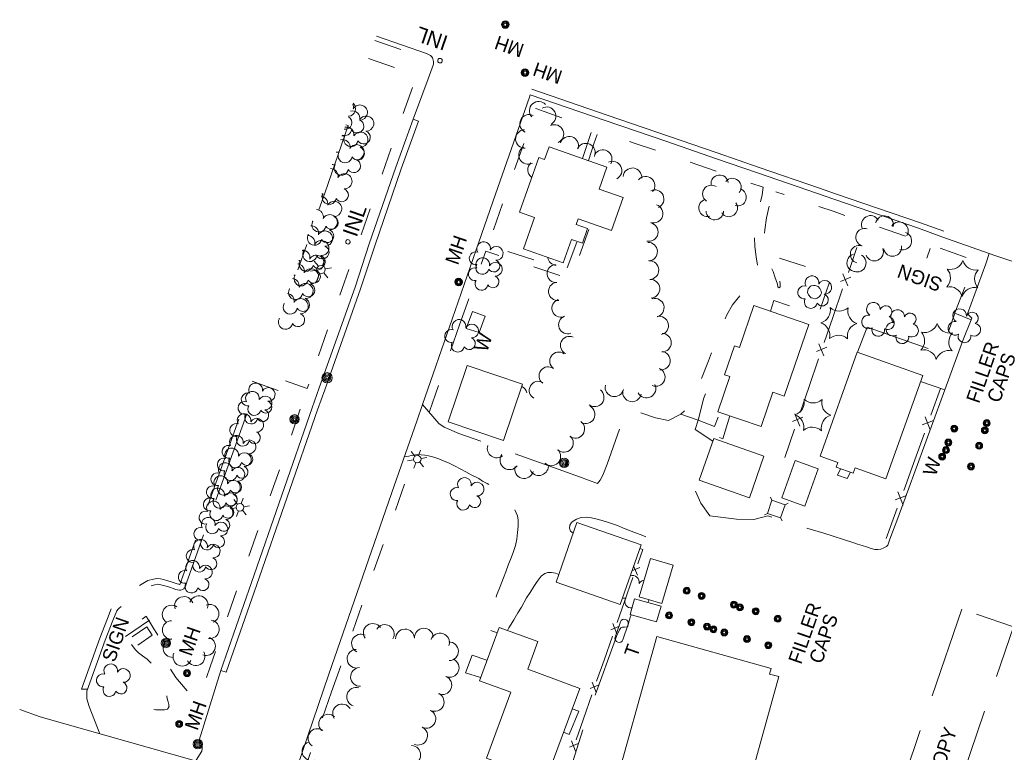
# Model space of a CAD drawing. Header units: feet. Extents: x 387042 to 388277, y 97946 to 98847.
# Tile 2 of 6: x 387149 to 387576, y 98530 to 98847. Entities that reach past the tile are written whole.
import ezdxf
from ezdxf.enums import TextEntityAlignment as Align

# ---------------------------------------------------------------- set-up
doc = ezdxf.new("R2010")
doc.units = ezdxf.units.FT
doc.header["$MEASUREMENT"] = 0
for name, pattern in [('DGN Style 3', [55.59925, 39.71375, -15.8855]), ('DGN Style 4', [63.581714, 31.771, -15.8855, 0.039714, -15.8855]), ('DGN Style 5', [27.799625, 11.914125, -15.8855])]:
    doc.linetypes.add(name, pattern=pattern)
for name, color, linetype, lineweight in [('E_BLD', 230, 'Continuous', 13), ('E_BLD_Name', 230, 'Continuous', 0), ('E_DRN_Grate', 140, 'Continuous', 0), ('E_DWY', 3, 'DGN Style 3', 0), ('E_LAND_Vegetation', 20, 'Continuous', 0), ('E_MISCPROP', 43, 'Continuous', 0), ('E_MISCPROP_HvyDash', 230, 'DGN Style 3', 13), ('E_MISCPROP_HvyLine', 230, 'Continuous', 13), ('E_MISCPROP_Railing', 43, 'Continuous', 0), ('E_PATH_Sidewalk', 3, 'DGN Style 5', 0), ('E_RDWY', 30, 'Continuous', 13), ('E_UTL_AboveGroundPipe', 43, 'DGN Style 4', 0)]:
    doc.layers.add(name, color=color, linetype=linetype, lineweight=lineweight)
doc.styles.add('Style-IGR_FONT_0', font='IGR_FONT_0.shx')
doc.styles.add('Style-IGR_FONT_1', font='IGR_FONT_1.shx')

# ---------------------------------------------------------------- blocks, each defined once
blk = doc.blocks.new('CANOPY')
at = {"layer": 'E_BLD_Name', "color": 230, "linetype": 'Continuous', "lineweight": 0, "style": 'Style-IGR_FONT_0'}
blk.add_text('CANOPY', height=6, rotation=0, dxfattribs=at).set_placement((2.65, -3.19))
blk = doc.blocks.new('MHO')
at = {"layer": 'E_DRN_Grate', "color": 12, "linetype": 'Continuous', "lineweight": 0}
for centre, radius in [((0.06, 0.01), 1.5), ((0.07, 0.01), 1.22), ((0.06, 0), 0.968), ((0.03, -0.01), 0.605)]:
    blk.add_circle(centre, radius, dxfattribs=at)
blk = doc.blocks.new('SIGN')
at = {"layer": 'E_MISCPROP', "color": 1, "linetype": 'Continuous', "lineweight": 0, "style": 'Style-IGR_FONT_0'}
blk.add_text('SIGN', height=6, rotation=0.0001, dxfattribs=at).set_placement((-9.61, -0.01), align=Align.MIDDLE_LEFT)
blk = doc.blocks.new('LTP')
at = {"layer": 'E_MISCPROP', "color": 1, "linetype": 'Continuous', "lineweight": 0}
for p, q in [((-1.63, 0.07), (-4.24, 0.14)), ((-0.8, 1.43), (-2, 3.73)), ((0.9, 1.42), (2.27, 3.65)), ((-0.88, -1.42), (-2.24, -3.61)), ((0.76, -1.47), (2, -3.65)), ((1.64, -0.02), (4.16, -0.09))]:
    blk.add_line(p, q, dxfattribs=at)
blk.add_circle((0, 0), 1.64, dxfattribs=at)
blk = doc.blocks.new('POLE')
at = {"layer": 'E_MISCPROP', "color": 1, "linetype": 'Continuous', "lineweight": 0}
for centre, radius in [((-0.01, 0.02), 2.02), ((-0.01, 0.03), 1.52), ((0, -0.01), 1.01), ((0, 0), 0.502)]:
    blk.add_circle(centre, radius, dxfattribs=at)
blk = doc.blocks.new('MHO_2')
at = {"layer": 'E_DRN_Grate', "color": 12, "linetype": 'Continuous', "lineweight": 0}
for centre, radius in [((0.06, 0.01), 1.5), ((0.07, 0.01), 1.22), ((0.06, 0), 0.968), ((0.03, -0.01), 0.605)]:
    blk.add_circle(centre, radius, dxfattribs=at)
blk = doc.blocks.new('TREE')
at = {"layer": 'E_LAND_Vegetation', "color": 94, "linetype": 'Continuous', "lineweight": 0}
for centre, radius, start, end in [((-1.47, 4.28), 2.78, 1.3946, 209.1676), ((3.57, 2.42), 2.97, 278.4237, 139.6576), ((-4.47, 0.2), 2.78, 78.0716, 279.0827), ((-2.01, -4.2), 2.61, 140.7798, 358.7124), ((3.46, -3.43), 2.97, 196.0746, 79.0478)]:
    blk.add_arc(centre, radius, start, end, dxfattribs=at)
blk = doc.blocks.new('MHO_3')
at = {"layer": 'E_DRN_Grate', "color": 12, "linetype": 'Continuous', "lineweight": 0}
for centre, radius in [((0.06, 0.01), 1.5), ((0.07, 0.01), 1.22), ((0.06, 0), 0.968), ((0.03, -0.01), 0.605)]:
    blk.add_circle(centre, radius, dxfattribs=at)
blk = doc.blocks.new('MHO_4')
at = {"layer": 'E_DRN_Grate', "color": 12, "linetype": 'Continuous', "lineweight": 0}
for centre, radius in [((0.06, 0.01), 1.5), ((0.07, 0.01), 1.22), ((0.06, 0), 0.968), ((0.03, -0.01), 0.605)]:
    blk.add_circle(centre, radius, dxfattribs=at)
blk = doc.blocks.new('FILLER')
at = {"layer": 'E_DRN_Grate', "color": 12, "linetype": 'Continuous', "lineweight": 0, "style": 'Style-IGR_FONT_0'}
for s, p in [('FILLER', (-0.49, 4.42)), ('CAPS', (-0.05, -4.02))]:
    blk.add_text(s, height=6, rotation=0.0001, dxfattribs=at).set_placement(p, align=Align.MIDDLE_CENTER)
blk = doc.blocks.new('TK5')
at = {"layer": 'E_BLD', "color": 230, "linetype": 'Continuous', "lineweight": 0}
for p, q in [((8.74, 1.85), (1.64, 1.85)), ((1.73, -1.64), (8.76, -1.65))]:
    blk.add_line(p, q, dxfattribs=at)
for centre, start, end in [((1.75, 0.11), 93.5241, 269.5714), ((8.73, 0.1), 270.706, 89.9567)]:
    blk.add_arc(centre, 1.75, start, end, dxfattribs=at)
blk = doc.blocks.new('TA')
at = {"layer": 'E_BLD_Name', "color": 230, "linetype": 'Continuous', "lineweight": 0, "style": 'Style-IGR_FONT_0'}
blk.add_text('T', height=6, rotation=0.0001, dxfattribs=at).set_placement((-1.95, 0.22), align=Align.MIDDLE_LEFT)
blk = doc.blocks.new('TREE_1')
at = {"layer": 'E_LAND_Vegetation', "color": 94, "linetype": 'Continuous', "lineweight": 0}
for centre, radius, start, end in [((-1.47, 4.28), 2.78, 1.3946, 209.1676), ((3.57, 2.42), 2.97, 278.4237, 139.6576), ((-4.47, 0.2), 2.78, 78.0717, 279.0827), ((-2.01, -4.2), 2.61, 140.7798, 358.7124), ((3.46, -3.43), 2.97, 196.0746, 79.0478)]:
    blk.add_arc(centre, radius, start, end, dxfattribs=at)
blk = doc.blocks.new('LTP_2')
at = {"layer": 'E_MISCPROP', "color": 1, "linetype": 'Continuous', "lineweight": 0}
for p, q in [((-1.64, 0.07), (-4.24, 0.14)), ((-0.8, 1.43), (-2, 3.73)), ((0.9, 1.42), (2.27, 3.65)), ((-0.88, -1.42), (-2.24, -3.61)), ((0.76, -1.47), (2, -3.65)), ((1.64, -0.02), (4.16, -0.09))]:
    blk.add_line(p, q, dxfattribs=at)
blk.add_circle((0, 0), 1.64, dxfattribs=at)
blk = doc.blocks.new('INL_2')
at = {"layer": 'E_MISCPROP_Railing', "color": 43, "linetype": 'Continuous', "lineweight": 0, "style": 'Style-IGR_FONT_0'}
blk.add_text('INL', height=6.6, rotation=0.0001, dxfattribs=at).set_placement((-6.31, -3.31))
blk = doc.blocks.new('POLE_12')
at = {"layer": 'E_MISCPROP', "color": 1, "linetype": 'Continuous', "lineweight": 0}
for centre, radius in [((-0.01, 0.02), 2.22), ((-0.01, 0.03), 1.67), ((0, -0.01), 1.11), ((0, 0), 0.552)]:
    blk.add_circle(centre, radius, dxfattribs=at)
blk = doc.blocks.new('LTP_12')
at = {"layer": 'E_MISCPROP', "color": 1, "linetype": 'Continuous', "lineweight": 0}
for p, q in [((-1.8, 0.07), (-4.66, 0.15)), ((-0.88, 1.57), (-2.2, 4.11)), ((0.99, 1.56), (2.49, 4.02)), ((-0.96, -1.57), (-2.46, -3.98)), ((0.83, -1.62), (2.2, -4.01)), ((1.8, -0.03), (4.58, -0.1))]:
    blk.add_line(p, q, dxfattribs=at)
blk.add_circle((0, 0), 1.8, dxfattribs=at)
blk = doc.blocks.new('INL_3')
at = {"layer": 'E_MISCPROP_Railing', "color": 43, "linetype": 'Continuous', "lineweight": 0, "style": 'Style-IGR_FONT_0'}
blk.add_text('INL', height=6.6, rotation=0.0001, dxfattribs=at).set_placement((-6.31, -3.31))
blk = doc.blocks.new('MHO_5')
at = {"layer": 'E_DRN_Grate', "color": 12, "linetype": 'Continuous', "lineweight": 0}
for centre, radius in [((0.07, 0.02), 1.65), ((0.07, 0.01), 1.34), ((0.07, 0), 1.06), ((0.04, -0.01), 0.666)]:
    blk.add_circle(centre, radius, dxfattribs=at)
blk = doc.blocks.new('MHO_6')
at = {"layer": 'E_DRN_Grate', "color": 12, "linetype": 'Continuous', "lineweight": 0}
for centre, radius in [((0.06, 0.01), 1.5), ((0.07, 0.01), 1.22), ((0.06, 0), 0.968), ((0.03, -0.01), 0.605)]:
    blk.add_circle(centre, radius, dxfattribs=at)
blk = doc.blocks.new('FILLER_1')
at = {"layer": 'E_DRN_Grate', "color": 12, "linetype": 'Continuous', "lineweight": 0, "style": 'Style-IGR_FONT_0'}
for s, p in [('FILLER', (-0.5, 4.42)), ('CAPS', (-0.05, -4.02))]:
    blk.add_text(s, height=6, rotation=0.0001, dxfattribs=at).set_placement(p, align=Align.MIDDLE_CENTER)
blk = doc.blocks.new('WAL_6')
at = {"layer": 'E_MISCPROP_Railing', "color": 43, "linetype": 'Continuous', "lineweight": 0, "style": 'Style-IGR_FONT_0'}
blk.add_text('W', height=6, rotation=0.0001, dxfattribs=at).set_placement((-2.27, -0.34), align=Align.MIDDLE_LEFT)
blk = doc.blocks.new('PED_2')
at = {"layer": 'E_UTL_AboveGroundPipe', "color": 251, "linetype": 'Continuous', "lineweight": 13}
for p, q in [((-3.12, 2.9), (-4.17, 3.96)), ((2.88, 2.9), (3.95, 3.96)), ((-4.18, -4.16), (-3.12, -3.1)), ((3.95, -4.16), (2.88, -3.1))]:
    blk.add_line(p, q, dxfattribs=at)
at = {"layer": 'E_UTL_AboveGroundPipe', "color": 251, "linetype": 'Continuous', "lineweight": 13, "flags": 128}
blk.add_lwpolyline([(-3.12, -3.1), (2.88, -3.1), (2.88, 2.9), (-3.12, 2.9)], close=True, dxfattribs=at)
blk = doc.blocks.new('POLE_13')
at = {"layer": 'E_MISCPROP', "color": 1, "linetype": 'Continuous', "lineweight": 0}
for centre, radius in [((-0.01, 0.02), 2.02), ((-0.01, 0.03), 1.52), ((0, -0.01), 1.01), ((0, 0), 0.502)]:
    blk.add_circle(centre, radius, dxfattribs=at)
blk = doc.blocks.new('WAL_7')
at = {"layer": 'E_MISCPROP_Railing', "color": 43, "linetype": 'Continuous', "lineweight": 0, "style": 'Style-IGR_FONT_0'}
blk.add_text('W', height=6, rotation=0.0001, dxfattribs=at).set_placement((-2.27, -0.34), align=Align.MIDDLE_LEFT)
blk = doc.blocks.new('TREE_11')
at = {"layer": 'E_LAND_Vegetation', "color": 94, "linetype": 'Continuous', "lineweight": 0}
for centre, radius, start, end in [((-1.47, 4.28), 2.78, 1.3946, 209.1676), ((3.57, 2.42), 2.97, 278.4237, 139.6576), ((-4.47, 0.2), 2.78, 78.0716, 279.0827), ((-2.01, -4.2), 2.61, 140.7798, 358.7124), ((3.46, -3.43), 2.97, 196.0745, 79.0478)]:
    blk.add_arc(centre, radius, start, end, dxfattribs=at)
blk = doc.blocks.new('TREE_12')
at = {"layer": 'E_LAND_Vegetation', "color": 94, "linetype": 'Continuous', "lineweight": 0}
for centre, radius, start, end in [((-1.47, 4.28), 2.78, 1.3946, 209.1676), ((3.57, 2.42), 2.97, 278.4237, 139.6576), ((-4.47, 0.2), 2.78, 78.0716, 279.0827), ((-2.01, -4.2), 2.61, 140.7798, 358.7124), ((3.46, -3.43), 2.97, 196.0745, 79.0478)]:
    blk.add_arc(centre, radius, start, end, dxfattribs=at)
blk = doc.blocks.new('PINEL_4')
at = {"layer": 'E_LAND_Vegetation', "color": 94, "linetype": 'Continuous', "lineweight": 0}
for centre, start, end in [((-8.14, 7.32), 275.2114, 0.9763), ((2.26, 10.71), 215.2114, 300.9763), ((10.41, 3.41), 155.2114, 240.9763), ((-10.4, -3.39), 335.2114, 60.9763), ((8.15, -7.3), 95.2114, 180.9763), ((-2.25, -10.7), 35.2114, 120.9763)]:
    blk.add_arc(centre, 5.72, start, end, dxfattribs=at)
blk = doc.blocks.new('SIGN_8')
at = {"layer": 'E_MISCPROP', "color": 1, "linetype": 'Continuous', "lineweight": 0, "style": 'Style-IGR_FONT_0'}
blk.add_text('SIGN', height=6, rotation=0.0002, dxfattribs=at).set_placement((-9.61, -0.01), align=Align.MIDDLE_LEFT)
blk = doc.blocks.new('PINEL_5')
at = {"layer": 'E_LAND_Vegetation', "color": 94, "linetype": 'Continuous', "lineweight": 0}
for centre, start, end in [((-8.14, 7.32), 275.2115, 0.9764), ((2.26, 10.71), 215.2115, 300.9764), ((10.41, 3.4), 155.2115, 240.9765), ((-10.4, -3.39), 335.2115, 60.9764), ((8.15, -7.3), 95.2115, 180.9765), ((-2.25, -10.7), 35.2115, 120.9765)]:
    blk.add_arc(centre, 5.72, start, end, dxfattribs=at)
blk = doc.blocks.new('TREE_13')
at = {"layer": 'E_LAND_Vegetation', "color": 94, "linetype": 'Continuous', "lineweight": 0}
for centre, radius, start, end in [((-1.47, 4.28), 2.78, 1.3948, 209.1678), ((3.57, 2.42), 2.97, 278.4239, 139.6578), ((-4.47, 0.2), 2.78, 78.0718, 279.0828), ((-2.01, -4.19), 2.61, 140.7799, 358.7125), ((3.46, -3.43), 2.97, 196.0747, 79.048)]:
    blk.add_arc(centre, radius, start, end, dxfattribs=at)

msp = doc.modelspace()

# ---------------------------------------------------------------- linework, layer by layer
at = {"layer": 'E_DWY', "color": 2, "linetype": 'DGN Style 3', "lineweight": 0, "flags": 128}
for points in [[(387290.44, 98801.57), (387291.46, 98801.22), (387281.39, 98771.96), (387269.76, 98738.78)], [(387561.51, 98717.8), (387559.76, 98719.69), (387567.63, 98741.26), (387569.07, 98745.79)], [(387178.58, 98557.08), (387175.95, 98557.16), (387183.94, 98579.2), (387187.26, 98587.7), (387189.1, 98592.33), (387189.98, 98593.48), (387190.66, 98594.11), (387191.47, 98594.72), (387195.41, 98597.84), (387200.5, 98601.58), (387204.69, 98604.14), (387207.24, 98604.79), (387208.65, 98605.06), (387210.16, 98604.85), (387211.52, 98604.61), (387213.39, 98604.08), (387214.9, 98603.62), (387216.52, 98603.03), (387217.51, 98602.69), (387218.12, 98602.57), (387218.7, 98602.47), (387218.5, 98602.47), (387218.61, 98602.51), (387218.64, 98602.53), (387218.54, 98602.4), (387218.75, 98602.77), (387219.1, 98603.76), (387219.48, 98604.93), (387219.76, 98605.65), (387227.1, 98626.52), (387247.39, 98683.04), (387245.25, 98683.79)], [(387178.3, 98556.3), (387186.28, 98578.31), (387189.59, 98586.79), (387191.3, 98591.09), (387191.84, 98591.79), (387192.26, 98592.19), (387193, 98592.74), (387196.93, 98595.85), (387201.9, 98599.5), (387205.67, 98601.81), (387207.78, 98602.35), (387208.71, 98602.52), (387209.77, 98602.38), (387210.97, 98602.17), (387212.68, 98601.69), (387214.1, 98601.25), (387215.69, 98600.68), (387216.85, 98600.28), (387217.65, 98600.11), (387218.47, 98599.97), (387218.98, 98599.96), (387219.72, 98600.27), (387220.31, 98600.61), (387220.62, 98601.01), (387221.03, 98601.73), (387221.47, 98602.96), (387221.83, 98604.08), (387222.1, 98604.77), (387229.45, 98625.69), (387250.59, 98684.56), (387246.75, 98685.91)], [(387400.61, 98647.64), (387399.45, 98646.22), (387391.66, 98649.12), (387384.46, 98651.66), (387339.45, 98667.88), (387333.05, 98670.62), (387330.69, 98672.17), (387323.66, 98680.36)], [(387449.39, 98664.58), (387441.7, 98669.55), (387443.09, 98673.54), (387435.52, 98676.14), (387430.26, 98673.51), (387424.65, 98674.61), (387412.22, 98678.73), (387403.69, 98654.48), (387401.82, 98649.78), (387400.61, 98647.64)], [(387315.76, 98657.67), (387317.82, 98658.06), (387318.84, 98658.3), (387319.96, 98658.49), (387321.39, 98658.69), (387323.1, 98658.62), (387324.64, 98658.42), (387326.27, 98658.15), (387328.56, 98657.56), (387330.73, 98656.8), (387332.81, 98656.05), (387335.18, 98654.93), (387337.52, 98653.79), (387340.22, 98652.35), (387342.38, 98651.23), (387344.81, 98649.93), (387348.08, 98648.28), (387349.7, 98647.22), (387351.69, 98646.21), (387353.38, 98645), (387354.89, 98644.05), (387357.05, 98642.68), (387359.64, 98640.25), (387361.72, 98637.85), (387363.39, 98635.52), (387364.76, 98632.23), (387365.11, 98630.31), (387365.07, 98627.77), (387364.89, 98625), (387364.53, 98622.1), (387364.01, 98619.36), (387362.98, 98616.35), (387361.73, 98613.32), (387360.92, 98611.17), (387359.82, 98607.96), (387358.73, 98605.29), (387357.26, 98601.63), (387355.74, 98597.69), (387354.9, 98594.99), (387353.91, 98591.58), (387353.27, 98589.45), (387352.81, 98588.07), (387352.07, 98585.97), (387351.98, 98585.53), (387351.67, 98583.59), (387352.3, 98582.92), (387355.96, 98581.46)], [(387526.13, 98622.07), (387525.14, 98619.45), (387524.59, 98618.94), (387523.44, 98618.26), (387522.2, 98617.77), (387520.84, 98617.53), (387519.61, 98617.61), (387517.98, 98618.08), (387515.95, 98618.68), (387514.14, 98619.34), (387512.11, 98619.96), (387510.08, 98620.63), (387497.44, 98624.63), (387486.91, 98627.83), (387473.29, 98632.13), (387467.23, 98630.56), (387459.6, 98630.69), (387448.1, 98632.15), (387444.21, 98637.72), (387440.78, 98645.46), (387440.84, 98648.14), (387441.65, 98650.86), (387442.15, 98651.19), (387443.21, 98651.57), (387444.49, 98651.57), (387444.82, 98651.54)], [(387388.92, 98624.63), (387387.81, 98625.53), (387387.27, 98626.78), (387387.55, 98628.16), (387388.23, 98629.22), (387388.92, 98629.91), (387390.36, 98630.78), (387392.33, 98631.41), (387394.51, 98631.6), (387396.8, 98631.34), (387398.68, 98630.89), (387401.46, 98630.18), (387404.64, 98629.13), (387408.11, 98627.96), (387410.78, 98626.85), (387414.06, 98625.58), (387415.99, 98624.8), (387418.35, 98623.98), (387420.64, 98623.05), (387421.98, 98622.47), (387423.02, 98621.87), (387423.38, 98621.33), (387423.84, 98618.68), (387423.95, 98617.16), (387424, 98615.57), (387423.94, 98613.45), (387423.91, 98613.29)], [(387360.43, 98582.55), (387361.09, 98583.66), (387362.09, 98585.24), (387363.24, 98587.09), (387365.02, 98590.1), (387366.58, 98592.69), (387368.79, 98596.61), (387370.27, 98599.02), (387371.92, 98601.63), (387373.39, 98603.77), (387375.1, 98606.01), (387376.67, 98607.19), (387378, 98607.62), (387379.55, 98607.63), (387381.23, 98607.36), (387382.69, 98606.8)], [(387414.02, 98589.37), (387413.6, 98588.09), (387412.95, 98585.71), (387412.59, 98584.43), (387412.33, 98584.04), (387411.12, 98583.96), (387410.18, 98583.92), (387409.52, 98583.6), (387408.94, 98582.74), (387408.36, 98581.57), (387407.82, 98580.32), (387407.23, 98578.74), (387394.31, 98543.25), (387386.52, 98518.61), (387377.73, 98494.74), (387375.16, 98488.4), (387374.61, 98487.09), (387373.57, 98484.7), (387372.68, 98482.69), (387372.19, 98481.49), (387371.78, 98480.56), (387371.37, 98479.55), (387370.25, 98477.08)], [(387178.3, 98556.3), (387178.32, 98552.86), (387179.34, 98549.59), (387183.91, 98537.83)]]:
    msp.add_lwpolyline(points, dxfattribs=at)
at = {"layer": 'E_LAND_Vegetation', "color": 94, "linetype": 'Continuous', "lineweight": 0}
for centre, radius, start, end in [((387374, 98807.62), 4.02, 41.5024, 221.4871), ((387291.42, 98808.47), 3.27, 274.8794, 46.9999), ((387293.3, 98804.28), 3.27, 349.4204, 104.5866), ((387290.51, 98809.07), 3.27, 349.4204, 24.2539), ((387296.56, 98806.85), 3.27, 267.0712, 150.0444), ((387377.41, 98805.24), 4.02, 299.1787, 119.1634), ((387290.26, 98802.5), 2.87, 260.5657, 61.3136), ((387295.4, 98800.89), 2.87, 211.7764, 69.709), ((387299.34, 98802.07), 3.27, 267.0712, 150.0444), ((387369.83, 98801.95), 4.02, 64.5092, 244.4939), ((387289.94, 98799.91), 3.06, 249.6412, 350.0793), ((387290.75, 98797.3), 3.27, 349.4204, 101.9819), ((387298.18, 98796.11), 2.87, 211.7764, 69.709), ((387368.01, 98795.4), 4.02, 92.4565, 272.4412), ((387380.83, 98797.56), 4.02, 294.5538, 114.5385), ((387289.07, 98791.88), 3.27, 349.4204, 105.8047), ((387289.56, 98799.7), 3.05, 255.169, 280.1642), ((387292.72, 98795.12), 3.06, 149.0683, 350.0793), ((387296.8, 98795.09), 3.27, 267.0712, 150.0444), ((387387.23, 98792.48), 4.02, 341.7836, 161.7683), ((387295.12, 98789.67), 3.27, 267.0712, 150.0444), ((387295.64, 98789.13), 2.87, 211.7764, 69.709), ((387369.37, 98788.49), 4.02, 118.583, 298.5677), ((387394.44, 98789.47), 4.02, 336.0045, 155.9891), ((387401.72, 98786.66), 4.02, 329.8475, 149.8322), ((387287.01, 98792.72), 3.05, 257.5361, 280.1642), ((387290.18, 98788.14), 3.06, 149.0683, 350.0793), ((387293.96, 98783.71), 2.87, 211.7764, 69.709), ((387283.85, 98779.27), 3.27, 349.4204, 89.619), ((387285.33, 98787.3), 3.05, 254.0886, 280.1642), ((387288.5, 98782.72), 3.06, 149.0683, 350.0793), ((387373.29, 98782.08), 4.02, 132.1116, 235.6367), ((387405.99, 98781.7), 4.02, 296.6268, 116.6115), ((387414.6, 98778.82), 4.02, 354.4673, 174.452), ((387289.89, 98777.06), 3.27, 267.0712, 150.0444), ((387420.25, 98775.18), 4.02, 320.1203, 140.105), ((387452.38, 98776.02), 3.77, 6.8804, 186.8651), ((387457.9, 98774.59), 3.77, 319.9648, 139.9495), ((387288.73, 98771.1), 2.87, 211.7764, 69.709), ((387424.21, 98769.36), 4.02, 295.2384, 115.2231), ((387448.74, 98771.61), 3.77, 56.024, 236.0087), ((387460.15, 98770.13), 3.77, 253.652, 73.6367), ((387279.4, 98767.33), 3.27, 349.4204, 84.1275), ((387280.11, 98774.69), 3.05, 269.8526, 280.1642), ((387283.27, 98770.11), 3.06, 149.0683, 350.0793), ((387447.07, 98765.53), 3.77, 105.34, 285.3246), ((387277.49, 98761.58), 3.27, 349.4204, 85.5054), ((387285.45, 98765.12), 3.27, 267.0712, 150.0444), ((387423.81, 98763.06), 4.02, 252.3537, 72.3384), ((387456.34, 98765.51), 3.77, 215.3025, 35.2872), ((387283.54, 98759.37), 3.27, 267.0712, 150.0444), ((387284.28, 98759.15), 2.87, 211.7764, 69.709), ((387450.28, 98764.13), 3.77, 180.6818, 0.6664), ((387517.68, 98758.31), 3.89, 29.2393, 209.2239), ((387523.74, 98758.22), 3.89, 348.2587, 168.2434), ((387275.44, 98754.51), 3.27, 349.4204, 92.3542), ((387278.83, 98758.17), 3.06, 149.0683, 350.0793), ((387275.66, 98762.75), 3.05, 275.9506, 280.1642), ((387282.38, 98753.4), 2.87, 211.7764, 69.709), ((387421.7, 98755.09), 4.02, 258.2806, 78.2653), ((387515.17, 98752.81), 3.89, 73.1488, 253.1334), ((387530.14, 98755.55), 3.89, 326.4543, 146.439), ((387276.92, 98752.42), 3.06, 149.0683, 350.0793), ((387273.84, 98750.35), 3.27, 349.4204, 89.4705), ((387273.76, 98757), 3.05, 274.3797, 280.1642), ((387281.49, 98752.29), 3.27, 267.0712, 150.0444), ((387531.62, 98751.24), 3.89, 252.0569, 72.0416), ((387279.89, 98748.13), 3.27, 267.0712, 150.0444), ((387280.33, 98746.33), 2.87, 211.7764, 69.709), ((387421.4, 98746.59), 4.02, 272.7362, 92.7209), ((387512.84, 98745.43), 3.89, 74.5238, 254.5085), ((387519.38, 98746.5), 3.89, 202.5988, 22.5835), ((387527.25, 98748.46), 3.89, 190.5455, 10.5302), ((387271.71, 98749.93), 3.05, 266.9678, 280.1642), ((387271.69, 98743.99), 3.27, 349.4204, 90.2343), ((387274.87, 98745.35), 3.06, 149.0683, 350.0793), ((387277.74, 98741.78), 3.27, 267.0712, 150.0444), ((387278.73, 98742.17), 2.87, 211.7764, 69.709), ((387381.82, 98744.58), 3.92, 187.3926, 265.7816), ((387511.38, 98741.8), 3.89, 105.8623, 285.847), ((387511.86, 98741.67), 3.89, 239.7044, 59.6891), ((387269.29, 98738.09), 3.27, 349.4204, 83.9864), ((387270.11, 98745.77), 3.05, 270.012, 280.1642), ((387273.27, 98741.19), 3.06, 149.0683, 350.0793), ((387275.34, 98735.88), 3.27, 267.0712, 150.0444), ((387381.58, 98737.07), 3.92, 94.5328, 274.5175), ((387421.98, 98738.6), 4.02, 272.0884, 92.0731), ((387266.99, 98731.74), 3.27, 349.4204, 82.1627), ((387267.95, 98739.41), 3.05, 269.1952, 280.1642), ((387271.12, 98734.83), 3.06, 149.0683, 350.0793), ((387276.58, 98735.82), 2.87, 211.7764, 69.709), ((387268.72, 98728.94), 3.06, 149.0683, 350.0793), ((387265.55, 98733.52), 3.05, 276.113, 280.1642), ((387273.04, 98729.53), 3.27, 267.0712, 150.0444), ((387274.18, 98729.92), 2.87, 211.7764, 69.709), ((387382.16, 98729.38), 3.92, 98.0498, 278.0344), ((387422.41, 98730.51), 4.02, 273.9904, 93.975), ((387264.89, 98725.17), 3.27, 349.4204, 84.9869), ((387270.93, 98722.96), 3.27, 267.0712, 150.0444), ((387271.87, 98723.56), 2.87, 211.7764, 69.709), ((387424.27, 98722.3), 4.02, 285.3123, 105.297), ((387266.42, 98722.58), 3.06, 149.0683, 350.0793), ((387263.25, 98727.16), 3.05, 278.2418, 280.1642), ((387383.65, 98722.11), 3.92, 108.8187, 288.8034), ((387269.77, 98717), 2.87, 211.7764, 69.709), ((387386.56, 98714.93), 3.92, 111.2798, 291.2645), ((387426.21, 98714.56), 4.02, 283.8317, 103.8164), ((387264.31, 98716.01), 3.06, 149.0683, 350.0793), ((387261.15, 98720.59), 3.05, 274.9674, 280.1642), ((387387.33, 98705.99), 3.92, 65.9049, 245.8896), ((387427.39, 98707.16), 4.02, 269.1632, 89.1479), ((387382.69, 98699.17), 3.92, 54.3221, 234.3068), ((387426.95, 98699.37), 4.02, 263.0003, 82.9849), ((387378.06, 98692.8), 3.92, 53.4421, 233.4267), ((387424.7, 98692.3), 4.02, 247.9122, 67.8968), ((387365, 98684.72), 3.92, 10.0307, 64.3633), ((387373.83, 98686.52), 3.92, 60.7611, 240.7458), ((387406.79, 98687.83), 4.02, 167.502, 347.4867), ((387420.71, 98687.27), 4.02, 206.8718, 26.8565), ((387398.26, 98683.48), 4.02, 232.6498, 52.6345), ((387414.43, 98685.64), 4.02, 169.2992, 349.2839), ((387394.33, 98676.12), 4.02, 241.3286, 61.3133), ((387389.86, 98669.81), 4.02, 233.1945, 53.1792), ((387384.96, 98663.75), 4.02, 226.7477, 46.7324), ((387355.84, 98661.41), 4.11, 163.2846, 307.6785), ((387361.36, 98656.29), 4.11, 144.1465, 324.1312), ((387379.49, 98657.92), 4.02, 225.6848, 45.6695), ((387367.71, 98652.47), 4.11, 164.478, 344.4627), ((387374.08, 98653.75), 4.11, 203.4853, 357.5769), ((387414.62, 98603.39), 2.97, 349.2448, 109.6907), ((387420.11, 98601.36), 2.97, 97.7739, 149.8689), ((387220.35, 98593.17), 4.02, 18.5067, 198.4913), ((387226.79, 98593.52), 4.02, 341.0126, 160.9973), ((387411.2, 98599.24), 2.78, 250.3518, 279.9887), ((387414.07, 98595.07), 2.78, 148.8927, 277.7334), ((387419.03, 98595.95), 2.61, 330.055, 358.0014), ((387215.02, 98589.46), 4.02, 55.6079, 235.5926), ((387231.51, 98589.8), 4.02, 293.0593, 113.0439), ((387215.06, 98582.73), 4.02, 90.2378, 270.2225), ((387231.61, 98583.07), 4.02, 261.4177, 81.4024), ((387302.13, 98581.47), 4.06, 34.6862, 214.6709), ((387307.36, 98581), 4.06, 329.6958, 149.6805), ((387316.12, 98579.06), 4.06, 1.3803, 181.3649), ((387324.29, 98579.4), 4.06, 3.0006, 182.9853), ((387331.27, 98577.33), 4.06, 341.6876, 161.6723), ((387215.4, 98574.89), 4.02, 95.3037, 275.2884), ((387229.98, 98575.7), 4.02, 248.532, 68.5167), ((387297.04, 98576.88), 4.06, 63.5027, 243.4874), ((387335.15, 98573.52), 4.06, 271.4777, 91.4624), ((387219.68, 98571.13), 4.02, 156.387, 336.3716), ((387225.49, 98571.32), 4.02, 208.5278, 28.5125), ((387295.1, 98570.28), 4.06, 91.2273, 271.2119), ((387335.45, 98566.31), 4.06, 246.866, 66.8507), ((387296.62, 98562.44), 4.06, 93.1112, 273.0959), ((387332.26, 98558.85), 4.06, 246.7958, 66.7805), ((387294.94, 98553.75), 4.06, 72.3069, 252.2916), ((387328.94, 98551.56), 4.06, 243.9842, 63.9688), ((387288.86, 98546.57), 4.06, 31.1169, 211.1015), ((387325.38, 98544.27), 4.06, 243.9842, 63.9688), ((387282.81, 98542.15), 4.06, 46.3102, 226.2949), ((387278.17, 98535.93), 4.06, 55.3542, 235.3389), ((387321.81, 98536.97), 4.06, 243.9841, 63.9688), ((387275.58, 98530.28), 4.06, 108.1581, 288.1428), ((387318.81, 98528.61), 4.06, 268.5883, 88.573)]:
    msp.add_arc(centre, radius, start, end, dxfattribs=at)
at = {"layer": 'E_MISCPROP', "color": 1, "linetype": 'Continuous', "lineweight": 0}
for p, q in [((387542.03, 98743.73), (387543.54, 98747.94)), ((387205.47, 98587.03), (387195.1, 98579.95))]:
    msp.add_line(p, q, dxfattribs=at)
at = {"layer": 'E_MISCPROP_HvyDash', "color": 230, "linetype": 'DGN Style 3', "lineweight": 13, "flags": 128}
for points in [[(387512.1, 98703), (387516.23, 98713.95), (387548.17, 98702.61), (387554.19, 98719.94), (387561.22, 98717.05)], [(387539.37, 98690.4), (387549.83, 98686.68)], [(387509.04, 98651.05), (387507.59, 98648.28), (387503.35, 98649.79), (387504.7, 98652.6)], [(387348.85, 98562.17), (387342.24, 98564.2), (387345.22, 98571.85)], [(387345.22, 98571.85), (387351.6, 98569.64)], [(387384.79, 98538.54), (387387.25, 98537.42), (387391.41, 98547.54), (387388.48, 98548.54)]]:
    msp.add_lwpolyline(points, dxfattribs=at)
msp.add_lwpolyline([(387557.21, 98591.77), (387512.36, 98460.67), (387534.73, 98453.01), (387579.58, 98584.11)], close=True, dxfattribs=at)
at = {"layer": 'E_MISCPROP_HvyLine', "color": 230, "linetype": 'Continuous', "lineweight": 13, "flags": 128}
for points in [[(387378.55, 98792.04), (387403.51, 98783.25), (387400.15, 98773.71), (387410.54, 98770.04), (387405.51, 98755.76), (387391.08, 98760.84), (387390.2, 98758.36), (387395.16, 98756.61), (387392.93, 98750.27), (387388.25, 98751.92), (387384.65, 98741.71), (387367.46, 98747.77), (387372.25, 98761.36), (387365.71, 98763.67), (387374.04, 98787.33), (387376.58, 98786.44)], [(387490.95, 98715.09), (387467.2, 98723.21), (387460.99, 98705.08), (387458.84, 98705.82), (387454.53, 98693.23), (387456.8, 98692.46), (387451.59, 98677.22), (387470.27, 98670.83), (387475.37, 98685.73), (387480.33, 98684.03)], [(387540.28, 98692.94), (387524.34, 98648.26), (387511.02, 98653.01), (387510.18, 98650.65), (387502.8, 98653.28), (387503.5, 98655.26), (387495.89, 98657.98), (387511.97, 98703.04)], [(387342.99, 98697.34), (387367.03, 98689.24), (387358.8, 98664.84), (387334.77, 98672.94)], [(387449.78, 98665.69), (387471.54, 98658.06), (387465.22, 98640.04), (387443.46, 98647.67)], [(387495.06, 98652.57), (387489.24, 98636.42), (387479.3, 98640), (387485.12, 98656.15)], [(387390.57, 98629.35), (387418.32, 98619.66), (387409.28, 98593.8), (387381.54, 98603.5)], [(387422.46, 98613.71), (387417.58, 98597.05), (387427.38, 98594.18), (387432.25, 98610.85)], [(387415.56, 98596.26), (387426.98, 98593.04), (387425.06, 98586.25), (387413.64, 98589.47)], [(387391.75, 98557.4), (387377.11, 98517.71), (387351.42, 98527.18), (387361.96, 98555.76), (387348.34, 98560.78), (387356.85, 98583.87), (387373.66, 98577.68), (387369.25, 98565.7)], [(387474.66, 98566.11), (387425.14, 98579.87), (387404.85, 98506.86), (387407.18, 98506.21), (387405.82, 98501.33), (387457.1, 98487.08), (387478.05, 98562.52), (387473.98, 98563.65)]]:
    msp.add_lwpolyline(points, close=True, dxfattribs=at)
at = {"layer": 'E_MISCPROP_Railing', "color": 43, "linetype": 'Continuous', "lineweight": 0}
for p, q in [((387509.22, 98735.59), (387504.73, 98733.73)), ((387505.76, 98736.99), (387507.9, 98731.73)), ((387498.82, 98705.26), (387494.32, 98703.4)), ((387495.35, 98706.66), (387497.49, 98701.4)), ((387484.95, 98676.33), (387487.09, 98671.07)), ((387541.29, 98675.09), (387543.51, 98669.38)), ((387488.41, 98674.93), (387483.91, 98673.07)), ((387545, 98673.52), (387540.12, 98671.59)), ((387533.26, 98641), (387528.38, 98639.08)), ((387529.55, 98642.57), (387531.77, 98636.86)), ((387417.86, 98609.73), (387414.35, 98608.3)), ((387415.12, 98610.51), (387416.73, 98606.49)), ((387406.06, 98585.52), (387407.82, 98581.09)), ((387408.95, 98584.33), (387405.17, 98582.79)), ((387397.15, 98560.12), (387398.91, 98555.69)), ((387400.05, 98558.93), (387396.26, 98557.39)), ((387388.24, 98534.72), (387390.01, 98530.29)), ((387391.14, 98533.53), (387387.35, 98531.99))]:
    msp.add_line(p, q, dxfattribs=at)
at = {"layer": 'E_MISCPROP_Railing', "color": 43, "linetype": 'Continuous', "lineweight": 0, "flags": 128}
for points in [[(387511.81, 98748.44), (387508.09, 98737.6)], [(387505.63, 98730.43), (387501.4, 98718.11)], [(387501.4, 98718.11), (387497.68, 98707.27)], [(387495.22, 98700.1), (387490.99, 98687.78)], [(387490.99, 98687.78), (387487.27, 98676.94)], [(387548.01, 98687.33), (387543.81, 98675.71)], [(387484.81, 98669.78), (387480.59, 98657.45)], [(387541.04, 98668.02), (387536.27, 98654.81)], [(387536.27, 98654.81), (387532.07, 98643.19)], [(387529.3, 98635.51), (387524.53, 98622.29)], [(387417.74, 98617.99), (387419.09, 98617.62), (387416.92, 98611.42)], [(387414.81, 98605.42), (387411.2, 98595.1)], [(387411.2, 98595.1), (387408.01, 98586.02)], [(387405.91, 98580.02), (387402.29, 98569.7)], [(387402.29, 98569.7), (387399.1, 98560.62)], [(387397, 98554.62), (387393.38, 98544.3)], [(387393.38, 98544.3), (387390.2, 98535.22)]]:
    msp.add_lwpolyline(points, dxfattribs=at)
at = {"layer": 'E_MISCPROP_Railing', "color": 43, "linetype": 'Continuous', "lineweight": 13, "flags": 128}
for points in [[(387342.59, 98713.3), (387345.27, 98720.69), (387350.79, 98718.7)], [(387342.59, 98713.3), (387348.19, 98711.51), (387350.79, 98718.7)], [(387561.51, 98717.8), (387557.74, 98708.16), (387552.01, 98692.64), (387541.77, 98664.61), (387529.48, 98631.14), (387526.13, 98622.07)]]:
    msp.add_lwpolyline(points, dxfattribs=at)
at = {"layer": 'E_MISCPROP_Railing', "color": 43, "linetype": 'Continuous', "lineweight": 0}
for centre, major_axis, ratio in [((387331.26, 98829.31), (-0.952, 0.315), 0.99981), ((387291.4, 98750.83), (-0.907, 0.3), 0.999792)]:
    msp.add_ellipse(centre, major_axis=major_axis, ratio=ratio, dxfattribs=at)
at = {"layer": 'E_PATH_Sidewalk', "color": 2, "linetype": 'DGN Style 5', "lineweight": 0, "flags": 128}
for points in [[(387303.07, 98838.11), (387324.88, 98830.25)], [(387300.36, 98830.29), (387321.28, 98822.92), (387314.81, 98804.91), (387294.27, 98745.93), (387289.7, 98733.05), (387274.4, 98689.19)], [(387392.97, 98786.96), (387397.33, 98799.88), (387397.32, 98799.86), (387372.83, 98808.53), (387352.08, 98749.46), (387385.83, 98738.43), (387390.67, 98751.07)], [(387395.59, 98786.04), (387397.88, 98793.22), (387399.77, 98798.88), (387415.32, 98793.59), (387437.87, 98786.03), (387455.21, 98779.98), (387471.14, 98774.45), (387470.83, 98771.13), (387469.51, 98766.01), (387468.2, 98759.86), (387467.48, 98753.58), (387467.54, 98748.78), (387468.2, 98744.38), (387468.78, 98740.68), (387468.76, 98738.84), (387468.66, 98737.74), (387468.46, 98736.92), (387468.01, 98735.82), (387467.62, 98735.12), (387467.12, 98734.37), (387466.35, 98733.35), (387465.73, 98732.64), (387461.98, 98728.7), (387457.97, 98723.61), (387455.53, 98719.17), (387453.13, 98713.98), (387447.49, 98699.35), (387442.62, 98686.82), (387439.76, 98680.77), (387437.97, 98678.4), (387435.52, 98676.14)], [(387474.32, 98720.78), (387475.88, 98725.38), (387475.88, 98725.38), (387494.96, 98718.97), (387501.08, 98736.46), (387474.55, 98745.02), (387474.4, 98744.59), (387474.67, 98743.92), (387478.26, 98734.69), (387478.41, 98733.76), (387478.54, 98732.5), (387478.51, 98731.32), (387478.11, 98730.95), (387477.59, 98731.42), (387477.37, 98732.56), (387476.32, 98735.68), (387475.47, 98737.96), (387474.72, 98739.86), (387473.61, 98742.4), (387472.84, 98744.67), (387472.24, 98746.69), (387471.91, 98748.89), (387471.69, 98751.14), (387471.77, 98753.53), (387471.93, 98755.99), (387472.65, 98761.3), (387473.98, 98766.76), (387474.78, 98768.76), (387475.58, 98770.3), (387476.7, 98772.55)], [(387554.17, 98720.1), (387558.56, 98731.44), (387562.44, 98742.95), (387543.06, 98749.81), (387501.91, 98763.92), (387476.7, 98772.55)], [(387339.74, 98714.95), (387351.1, 98746.77), (387357.16, 98744.81), (387387.91, 98734.73), (387396.78, 98758.83)], [(387491.64, 98726.82), (387490.77, 98727.84), (387490.45, 98728.85), (387490.52, 98729.78), (387490.76, 98730.44), (387491.11, 98730.96), (387491.63, 98731.43), (387492.05, 98731.74), (387493, 98731.96)], [(387493, 98731.96), (387493.68, 98731.99), (387494.97, 98731.5), (387495.77, 98730.66), (387496.36, 98729.47), (387496.42, 98728.62), (387496.09, 98727.73), (387495.5, 98726.96), (387494.65, 98726.4), (387493.67, 98726.2), (387492.74, 98726.4), (387491.99, 98726.59), (387491.64, 98726.82)], [(387339.74, 98714.95), (387326.69, 98677.25)], [(387274.4, 98689.19), (387273.73, 98687.34), (387262.65, 98691.32), (387252.95, 98694.66)], [(387249.98, 98690.46), (387255.89, 98688.35), (387265.73, 98684.81), (387272.09, 98682.4), (387266.09, 98664.48), (387256.47, 98637.25), (387248.19, 98613.99), (387241.92, 98596.42), (387238.57, 98586.22), (387231.79, 98566.83), (387228.7, 98558.05), (387226.96, 98553.14), (387223.43, 98554.41), (387220.9, 98557.39), (387216.9, 98562.13), (387213.59, 98567.21), (387211.55, 98570.78), (387210.46, 98574.23), (387210.01, 98575.92), (387209.95, 98577.71), (387209.82, 98578.88), (387209.35, 98580), (387208.67, 98581.17), (387207.36, 98583.24), (387206.53, 98584.74), (387205.56, 98586.11), (387204.22, 98588.38), (387204.05, 98588.73), (387194.6, 98582.03), (387194.43, 98581.73), (387194.42, 98581.33), (387196.4, 98578.28), (387199.24, 98574.28), (387200.72, 98572.91), (387202.36, 98571.52), (387204.49, 98570.16), (387205.96, 98568.62), (387207.2, 98567.25), (387208.42, 98565.61), (387209.67, 98563.34), (387210.48, 98561.42), (387211.11, 98560), (387211.79, 98557.97), (387212.42, 98556.05), (387212.98, 98553.92), (387213.32, 98552.53), (387213.52, 98551.66), (387213.78, 98550.5), (387213.88, 98549.72), (387213.91, 98549.58), (387213.23, 98548.42), (387211.9, 98548.22), (387210.13, 98548.13), (387208.23, 98548.18), (387206.79, 98548.32), (387206.05, 98548.39)], [(387443.04, 98673.55), (387445.03, 98681.53), (387445.39, 98682.79), (387448.85, 98691.23), (387449.48, 98691.53), (387450.52, 98691.25), (387451.78, 98690.74), (387453.68, 98690), (387455.7, 98689.24)], [(387456.84, 98675.43), (387453.73, 98665.57), (387441.7, 98669.55)], [(387443.09, 98673.54), (387450.14, 98670.87), (387452.44, 98676.93)], [(387284.31, 98556), (387289.44, 98570.66), (387298.84, 98597.83), (387309.93, 98628.91), (387320.23, 98658.53)], [(387206.58, 98580.53), (387204.24, 98584.09), (387197.86, 98579.67), (387200.42, 98576.1)], [(387200.42, 98576.1), (387206.59, 98580.54)], [(387284.31, 98556), (387273.73, 98525.31), (387272.93, 98523.06), (387320.05, 98507.23)]]:
    msp.add_lwpolyline(points, dxfattribs=at)
at = {"layer": 'E_RDWY', "color": 30, "linetype": 'Continuous', "lineweight": 13, "flags": 128}
for points in [[(387303.69, 98839.92), (387325.38, 98832.38), (387327.21, 98831.54), (387327.72, 98831.02), (387328.01, 98830.55), (387328.13, 98830.07), (387328.5, 98828.9), (387328.51, 98828.36), (387328.38, 98827.8), (387326.13, 98821.46), (387319.62, 98803.97)], [(387371.09, 98816.92), (387403.6, 98805.69), (387430.27, 98796.66), (387451.33, 98789.34), (387469.53, 98783.09), (387495.59, 98774.07), (387502.56, 98771.62), (387539.3, 98759.05), (387549.38, 98755.43)], [(387323.66, 98680.36), (387336.48, 98717.29), (387346.91, 98747.37), (387355.23, 98771.42), (387369.96, 98813.46), (387370.28, 98814.57)], [(387370.28, 98814.55), (387402.79, 98803.33), (387429.46, 98794.29), (387450.52, 98786.98), (387468.72, 98780.72), (387494.77, 98771.71), (387501.74, 98769.26), (387538.47, 98756.7), (387548.53, 98753.08)], [(387294.51, 98731.22), (387300.59, 98749.97), (387312.11, 98783.22), (387319.62, 98803.97)], [(387296.89, 98730.44), (387302.97, 98749.18), (387314.47, 98782.39), (387321.97, 98803.11), (387319.62, 98803.97)], [(387548.53, 98753.08), (387569.07, 98745.79), (387572.01, 98744.71), (387600.36, 98735.28), (387623.98, 98726.81), (387626.45, 98726.38)], [(387294.51, 98731.22), (387278.96, 98687.62), (387275.85, 98678.93), (387249.58, 98603.31), (387236.33, 98565.23)], [(387296.89, 98730.44), (387281.32, 98686.81), (387278.21, 98678.1), (387251.94, 98602.49), (387238.69, 98564.4), (387236.33, 98565.23)], [(387269.34, 98523.35), (387283.09, 98563.62), (387311.34, 98645.23), (387321.24, 98673.11), (387323.66, 98680.36)], [(387236.42, 98565.19), (387226.99, 98535.04), (387227.64, 98533.87), (387228.01, 98533.11), (387228.26, 98532.25), (387228.23, 98531.25), (387228.07, 98530.23), (387225.63, 98526.38), (387224.86, 98526.16), (387158.17, 98545.17), (387149.25, 98548.28)]]:
    msp.add_lwpolyline(points, dxfattribs=at)

# ---------------------------------------------------------------- block references
at = {"layer": 'E_BLD', "color": 230, "linetype": 'Continuous', "lineweight": 0, "xscale": 1.000000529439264, "yscale": 1.000000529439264, "zscale": 1.000000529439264, "rotation": 251.1577044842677}
msp.add_blockref('TK5', (387411.51, 98587.36), dxfattribs=at)
at = {"layer": 'E_BLD_Name', "color": 230, "linetype": 'Continuous', "lineweight": 0}
for name, p, xscale, yscale, zscale, rotation in [('TA', (387414.58, 98573.25), 1.000000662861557, 1.000000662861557, 1.000000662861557, 70.82104675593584), ('CANOPY', (387540.47, 98505.77), 0.9999988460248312, 0.9999988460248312, 0.9999988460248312, 71.1142514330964)]:
    msp.add_blockref(name, p, dxfattribs=dict(at, xscale=xscale, yscale=yscale, zscale=zscale, rotation=rotation))
at = {"layer": 'E_DRN_Grate', "color": 12, "linetype": 'Continuous', "lineweight": 0}
for name, p, xscale, yscale, zscale, rotation in [('MHO_5', (387359.49, 98844.89), 0.9999994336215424, 0.9999994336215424, 0.9999994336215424, 70.99663370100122), ('MHO_5', (387368.11, 98824.04), 0.9999994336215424, 0.9999994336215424, 0.9999994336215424, 70.99663370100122), ('MHO_5', (387339.31, 98733.34), 0.9999994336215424, 0.9999994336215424, 0.9999994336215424, 70.99663370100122), ('FILLER_1', (387570.59, 98693.42), 0.9999994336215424, 0.9999994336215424, 0.9999994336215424, 70.99663370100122), ('MHO_6', (387553.93, 98669.91), 0.9999994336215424, 0.9999994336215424, 0.9999994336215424, 70.99663370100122), ('MHO_6', (387567.19, 98669.18), 0.9999994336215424, 0.9999994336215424, 0.9999994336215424, 70.99663370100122), ('MHO_6', (387568.02, 98672.31), 0.9999994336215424, 0.9999994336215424, 0.9999994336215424, 70.99663370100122), ('MHO_6', (387550.38, 98660.58), 0.9999994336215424, 0.9999994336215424, 0.9999994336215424, 70.99663370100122), ('MHO_6', (387551.39, 98663.87), 0.9999994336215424, 0.9999994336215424, 0.9999994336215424, 70.99663370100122), ('MHO_6', (387564.73, 98662.46), 0.9999994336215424, 0.9999994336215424, 0.9999994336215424, 70.99663370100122), ('MHO_6', (387548.72, 98657.77), 0.9999994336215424, 0.9999994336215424, 0.9999994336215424, 70.99663370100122), ('MHO_6', (387561.22, 98653.49), 0.9999994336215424, 0.9999994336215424, 0.9999994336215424, 70.99663370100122), ('MHO_4', (387438.1, 98599.69), 1.000000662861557, 1.000000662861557, 1.000000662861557, 70.82104675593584), ('MHO_4', (387444.51, 98597.44), 1.000000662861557, 1.000000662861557, 1.000000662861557, 70.82104675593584), ('MHO_4', (387458.55, 98593.64), 1.000000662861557, 1.000000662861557, 1.000000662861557, 70.82104675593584), ('MHO_4', (387461.11, 98592.48), 1.000000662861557, 1.000000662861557, 1.000000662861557, 70.82104675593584), ('FILLER', (387493.56, 98580.39), 1.000000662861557, 1.000000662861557, 1.000000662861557, 70.82104675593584), ('MHO_4', (387430.46, 98589), 1.000000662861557, 1.000000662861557, 1.000000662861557, 70.82104675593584), ('MHO_4', (387467.98, 98590.79), 1.000000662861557, 1.000000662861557, 1.000000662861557, 70.82104675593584), ('MHO_4', (387440.14, 98586.03), 1.000000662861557, 1.000000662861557, 1.000000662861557, 70.82104675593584), ('MHO_4', (387446.88, 98584.16), 1.000000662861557, 1.000000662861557, 1.000000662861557, 70.82104675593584), ('MHO_3', (387477.52, 98587.55), 1.000000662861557, 1.000000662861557, 1.000000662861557, 70.82104675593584), ('MHO_4', (387449.66, 98582.97), 1.000000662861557, 1.000000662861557, 1.000000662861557, 70.82104675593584), ('MHO_4', (387454.34, 98581.59), 1.000000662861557, 1.000000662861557, 1.000000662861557, 70.82104675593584), ('MHO_4', (387464.19, 98578.74), 1.000000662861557, 1.000000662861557, 1.000000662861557, 70.82104675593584), ('MHO_4', (387473.39, 98576.06), 1.000000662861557, 1.000000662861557, 1.000000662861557, 70.82104675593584), ('MHO_2', (387221.72, 98563.97), 1.000000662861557, 1.000000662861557, 1.000000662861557, 70.82104675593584), ('MHO', (387218.24, 98542.07), 0.9999995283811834, 0.9999995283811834, 0.9999995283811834, 340.7337135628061)]:
    msp.add_blockref(name, p, dxfattribs=dict(at, xscale=xscale, yscale=yscale, zscale=zscale, rotation=rotation))
at = {"layer": 'E_LAND_Vegetation', "color": 94, "linetype": 'Continuous', "lineweight": 0}
for name, p, xscale, yscale, zscale, rotation in [('TREE_11', (387351.26, 98743.71), 0.9999994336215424, 0.9999994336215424, 0.9999994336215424, 70.99663370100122), ('TREE_11', (387350.88, 98736.84), 0.9999994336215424, 0.9999994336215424, 0.9999994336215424, 70.99663370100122), ('PINEL_5', (387557.54, 98735.01), 0.9999984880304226, 0.9999984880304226, 0.9999984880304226, 160.4799728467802), ('TREE_12', (387493.47, 98728.96), 0.9999994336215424, 0.9999994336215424, 0.9999994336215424, 70.99663370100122), ('PINEL_4', (387504, 98715.61), 0.9999994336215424, 0.9999994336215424, 0.9999994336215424, 70.99663370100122), ('TREE_13', (387521.06, 98717.27), 0.9999984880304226, 0.9999984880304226, 0.9999984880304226, 160.4799728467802), ('TREE_13', (387531.51, 98714.1), 0.9999984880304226, 0.9999984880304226, 0.9999984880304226, 160.4799728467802), ('TREE_13', (387558.43, 98714.46), 0.9999984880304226, 0.9999984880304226, 0.9999984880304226, 160.4799728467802), ('TREE_11', (387340.62, 98710.05), 0.9999994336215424, 0.9999994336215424, 0.9999994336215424, 70.99663370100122), ('PINEL_5', (387546.37, 98707.71), 0.9999984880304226, 0.9999984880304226, 0.9999984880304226, 160.4799728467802), ('TREE', (387252.52, 98682.59), 1.000000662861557, 1.000000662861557, 1.000000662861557, 70.82104675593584), ('TREE', (387251.15, 98678.89), 1.000000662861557, 1.000000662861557, 1.000000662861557, 70.82104675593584), ('PINEL_4', (387492.7, 98675.83), 0.9999994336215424, 0.9999994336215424, 0.9999994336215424, 70.99663370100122), ('TREE', (387247.53, 98669.3), 1.000000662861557, 1.000000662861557, 1.000000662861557, 70.82104675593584), ('TREE', (387244.23, 98659.91), 1.000000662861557, 1.000000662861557, 1.000000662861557, 70.82104675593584), ('TREE', (387242.17, 98654.38), 1.000000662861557, 1.000000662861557, 1.000000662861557, 70.82104675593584), ('TREE', (387239.38, 98648), 1.000000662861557, 1.000000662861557, 1.000000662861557, 70.82104675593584), ('TREE', (387237.44, 98642.41), 1.000000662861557, 1.000000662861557, 1.000000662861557, 70.82104675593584), ('TREE_1', (387342.97, 98641.6), 1.000000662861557, 1.000000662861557, 1.000000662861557, 70.82104675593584), ('TREE', (387236.08, 98637.09), 1.000000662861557, 1.000000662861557, 1.000000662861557, 70.82104675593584), ('TREE', (387234.27, 98631.37), 1.000000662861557, 1.000000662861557, 1.000000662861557, 70.82104675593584), ('TREE', (387232.01, 98624.32), 1.000000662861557, 1.000000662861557, 1.000000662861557, 70.82104675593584), ('TREE', (387228.68, 98614.76), 1.000000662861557, 1.000000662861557, 1.000000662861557, 70.82104675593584), ('TREE', (387225.27, 98605.69), 1.000000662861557, 1.000000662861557, 1.000000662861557, 70.82104675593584), ('TREE', (387189.79, 98560.9), 1.000000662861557, 1.000000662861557, 1.000000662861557, 70.82104675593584)]:
    msp.add_blockref(name, p, dxfattribs=dict(at, xscale=xscale, yscale=yscale, zscale=zscale, rotation=rotation))
at = {"layer": 'E_MISCPROP', "color": 1, "linetype": 'Continuous', "lineweight": 0}
for name, p, xscale, yscale, zscale, rotation in [('LTP_12', (387279.76, 98738.86), 0.9999994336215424, 0.9999994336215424, 0.9999994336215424, 70.99663370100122), ('SIGN_8', (387539.22, 98735.12), 0.9999984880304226, 0.9999984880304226, 0.9999984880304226, 160.4799728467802), ('POLE_12', (387282.4, 98691.98), 0.9999994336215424, 0.9999994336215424, 0.9999994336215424, 70.99663370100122), ('POLE', (387268.31, 98673.98), 1.000000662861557, 1.000000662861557, 1.000000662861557, 70.82104675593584), ('LTP_2', (387321.43, 98656.72), 1.000000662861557, 1.000000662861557, 1.000000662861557, 70.82104675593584), ('POLE_13', (387385.05, 98655.08), 0.9999994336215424, 0.9999994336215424, 0.9999994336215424, 70.99663370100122), ('LTP', (387244.62, 98635.86), 1.000000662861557, 1.000000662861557, 1.000000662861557, 70.82104675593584), ('SIGN', (387190.69, 98578.47), 1.000000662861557, 1.000000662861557, 1.000000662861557, 70.82104675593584), ('POLE', (387212.61, 98577.1), 1.000000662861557, 1.000000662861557, 1.000000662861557, 70.82104675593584), ('POLE', (387226.43, 98533.31), 1.000000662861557, 1.000000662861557, 1.000000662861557, 70.82104675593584)]:
    msp.add_blockref(name, p, dxfattribs=dict(at, xscale=xscale, yscale=yscale, zscale=zscale, rotation=rotation))
at = {"layer": 'E_MISCPROP_Railing', "color": 43, "linetype": 'Continuous', "lineweight": 0, "xscale": 0.9999994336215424, "yscale": 0.9999994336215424, "zscale": 0.9999994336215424}
for name, p, rotation in [('INL_3', (387328.17, 98838.72), 160.9966337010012), ('INL_2', (387294.09, 98759.6), 70.99663370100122), ('WAL_7', (387349.17, 98705.98), 70.99663370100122), ('WAL_6', (387543.46, 98652.19), 70.99663370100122)]:
    msp.add_blockref(name, p, dxfattribs=dict(at, rotation=rotation))
at = {"layer": 'E_UTL_AboveGroundPipe', "color": 251, "linetype": 'Continuous', "lineweight": 13, "xscale": 0.9999994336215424, "yscale": 0.9999994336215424, "zscale": 0.9999994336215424, "rotation": 70.99663370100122}
msp.add_blockref('PED_2', (387476.83, 98635.25), dxfattribs=at)

# ---------------------------------------------------------------- texts
at = {"layer": 'E_DRN_Grate', "color": 12, "linetype": 'Continuous', "lineweight": 0, "style": 'Style-IGR_FONT_1'}
for rotation, p in [(160.9967, (387367.17, 98833.39)), (160.9967, (387383.77, 98821.86)), (70.9967, (387336.21, 98741.45)), (70.8211, (387220.8, 98572.02)), (70.8211, (387223.39, 98539.86))]:
    msp.add_text('MH', height=6, rotation=rotation, dxfattribs=at).set_placement(p, align=Align.MIDDLE_LEFT)

doc.saveas('drawing.dxf')
